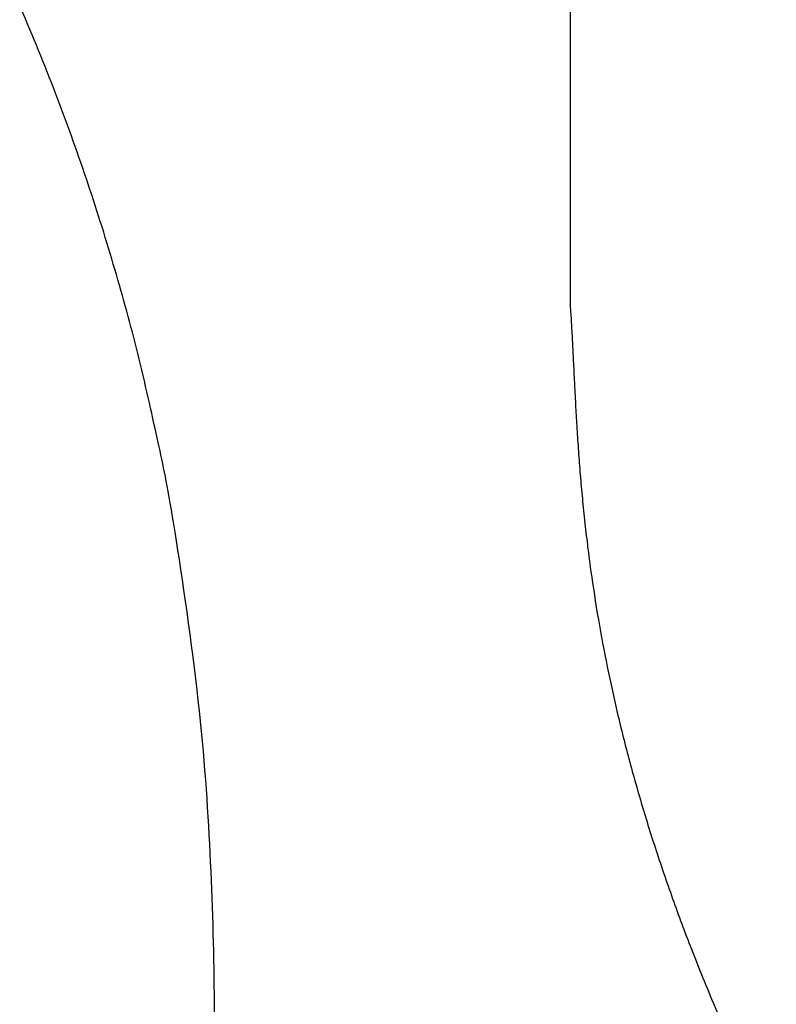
# Model space of a CAD drawing. Header units: inches. Extents: x 24 to 1128, y -94 to 748.
# Tile 190 of 256: x 585.772 to 586.43, y 223.738 to 224.593. Entities that reach past the tile are written whole.
import ezdxf

# ---------------------------------------------------------------- set-up
doc = ezdxf.new("R2010")
doc.units = ezdxf.units.IN
doc.header["$LTSCALE"] = 32
doc.header["$MEASUREMENT"] = 0
doc.layers.add('Visible (ANSI)', color=7, linetype='Continuous', lineweight=30)

msp = doc.modelspace()

# ---------------------------------------------------------------- linework, layer by layer
at = {"layer": 'Visible (ANSI)'}
msp.add_line((586.25103, 226.84274), (586.25103, 224.34329), dxfattribs=at)
for points, knots in [([(585.9284, 227.73781), (585.57512, 228.09268), (585.45889, 228.14579), (585.20689, 228.34791), (584.64528, 228.6137), (584.16119, 228.75776), (583.8111, 228.82638), (583.29975, 228.8632), (582.91958, 228.84184), (582.67173, 228.81041), (582.09294, 228.68903), (581.12909, 228.14078), (580.73283, 227.46441), (580.54587, 226.84495), (580.52109, 226.08657), (580.79318, 225.41511), (581.09165, 224.97849), (581.94287, 224.43729), (582.33499, 224.30445), (583.02949, 224.08014), (583.44642, 223.89073), (583.59412, 223.79771), (583.69931, 223.71481), (583.72785, 223.54527), (583.68326, 223.3999), (583.53137, 223.25395), (583.08311, 223.18494), (582.85028, 223.24656), (582.49201, 223.36027), (582.06246, 223.56158), (581.70265, 223.83902), (581.53294, 224.04132), (581.32809, 224.25557)], [0, 0, 0, 0, 0, 0.074085, 0.10269, 0.133689, 0.16679, 0.198605, 0.227525, 0.257011, 0.291036, 0.329253, 0.371353, 0.415239, 0.455898, 0.494781, 0.535382, 0.575034, 0.615343, 0.653819, 0.685392, 0.711703, 0.732004, 0.749282, 0.767325, 0.789255, 0.813362, 0.840082, 0.86874, 0.896879, 0.925496, 1, 1, 1, 1, 1]), ([(580.16256, 222.53717), (580.48624, 222.29398), (580.74936, 221.8328), (582.05121, 221.33246), (582.91291, 221.20497), (583.92446, 221.27216), (584.5999, 221.58263), (585.34864, 222.02258), (585.82374, 222.88678), (585.92345, 223.34435), (585.96381, 223.77349), (585.88893, 224.54766), (585.36601, 225.30931), (584.90666, 225.58448), (584.59226, 225.79448), (583.85947, 226.04274), (583.52581, 226.17807), (583.10572, 226.33088), (582.97389, 226.40781), (582.80182, 226.50795), (582.76747, 226.6508), (582.78677, 226.75237), (582.84806, 226.85547), (583.02095, 226.9192), (583.26142, 226.9545), (583.44105, 226.95218), (583.87044, 226.85129), (584.33203, 226.63212), (584.59384, 226.38787), (584.79507, 226.16712), (584.90364, 226.06053)], [0, 0, 0, 0, 0, 0.107991, 0.154721, 0.201249, 0.247092, 0.294045, 0.337268, 0.377117, 0.415859, 0.454911, 0.494638, 0.534662, 0.574373, 0.610521, 0.645386, 0.677292, 0.703632, 0.725706, 0.744086, 0.761302, 0.778538, 0.797356, 0.818035, 0.842792, 0.870677, 0.899937, 0.930619, 1, 1, 1, 1, 1]), ([(586.25103, 224.34329), (586.25826, 224.24095), (586.2529, 224.02425), (586.38751, 223.66559), (586.61613, 223.28164), (587.0248, 222.94379), (587.50862, 222.7587), (587.7346, 222.75558), (588.00129, 222.75353)], [-1, -1, -1, -1, -1, -0.731413, -0.604115, -0.468846, -0.333858, 0, 0, 0, 0, 0])]:
    msp.add_open_spline(points, degree=4, knots=knots, dxfattribs=at)

doc.saveas('drawing.dxf')
